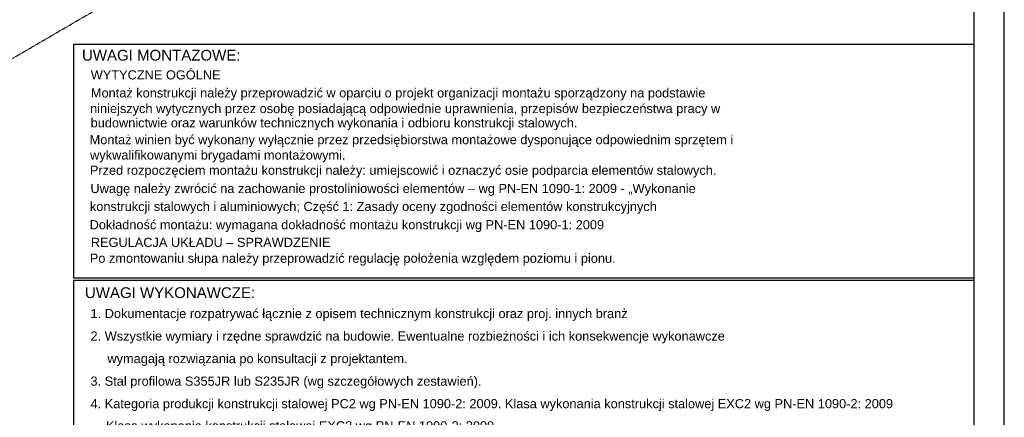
# Model space of a CAD drawing. Header units: millimetres. Extents: x 0 to 5940, y 0 to 4200.
# Tile 12 of 14: x 4299 to 5940, y 1578 to 2240. Entities that reach past the tile are written whole.
import ezdxf

# ---------------------------------------------------------------- set-up
doc = ezdxf.new("R2010")
doc.units = ezdxf.units.MM
doc.linetypes.add('DXK_LINE_DOT4', pattern=[0.9408, 0.4704, -0.4704])
doc.styles.add('Arial', font='ARIAL.TTF', dxfattribs={"height": 0.2})

# ---------------------------------------------------------------- blocks, each defined once
blk = doc.blocks.new('Unknown-3252056-1268')
at = {"color": 7, "linetype": 'Continuous'}
for p, q in [((5940, 0), (5940, 4200)), ((5890, 50), (5890, 4150))]:
    blk.add_line(p, q, dxfattribs=at)
blk = doc.blocks.new('Part-3252056-4015 - 1291')
at = {"color": 4, "linetype": 'DXK_LINE_DOT4'}
blk.add_line((2655.8, 1225.7), (5184.6, 2698.5), dxfattribs=at)
blk = doc.blocks.new('Unknown-3252056-5449')
at = {"color": 7, "linetype": 'Continuous'}
for p, q in [((5890, 1806.2), (4389.2, 1806.2)), ((4389.2, 1806.2), (4389.2, 1433)), ((5890, 1433), (5890, 1806.2)), ((4389.2, 1433), (5890, 1433))]:
    blk.add_line(p, q, dxfattribs=at)
at = {"color": 7, "linetype": 'Continuous', "style": 'Arial'}
for s, height, p in [('UWAGI WYKONAWCZE:', 17.917, (4408, 1776.9)), ('1. Dokumentacje rozpatrywać łącznie z opisem technicznym konstrukcji oraz proj. innych branż', 15.23, (4417.3, 1743.5)), ('2. Wszystkie wymiary i rzędne sprawdzić na budowie. Ewentualne rozbieżności i ich konsekwencje wykonawcze', 15.2297, (4417.3, 1706)), ('wymagają rozwiązania po konsultacji z projektantem.', 15.23, (4445.5, 1668.5)), ('3. Stal profilowa S355JR lub S235JR (wg szczegółowych zestawień).', 15.23, (4417.3, 1630.9)), ('4. Kategoria produkcji konstrukcji stalowej PC2 wg PN-EN 1090-2: 2009. Klasa wykonania konstrukcji stalowej EXC2 wg PN-EN 1090-2: 2009', 15.2297, (4417.3, 1593.4)), ('Klasa wykonania konstrukcji stalowej EXC2 wg PN-EN 1090-2: 2009', 15.23, (4443.1, 1556.5)), ('5. Kategoria korozyjności C3. Wymagana trwałość H>15 lat wg EN ISO 12944-5-2007.', 15.23, (4416.4, 1517.8)), ('- stopień czystości powierzchni  Sa2.5 wg. PN-EN ISO 8501:2008', 15.23, (4445.5, 1480.9)), ('6. Połączenia skręcane -  DIN931 kl. 8.8 i 10.9 oraz DIN6914 + DIN691 + DIN6916 klasy 10,9', 15.23, (4419.1, 1450.5))]:
    blk.add_text(s, height=height, dxfattribs=at).set_placement(p)
blk = doc.blocks.new('Unknown-3252056-5450')
at = {"color": 7, "linetype": 'Continuous'}
for p, q in [((5890, 2199.2), (4389.2, 2199.2)), ((4389.2, 2199.2), (4389.2, 1810.6)), ((5890, 1810.6), (5890, 2199.2)), ((4389.2, 1810.6), (5890, 1810.6))]:
    blk.add_line(p, q, dxfattribs=at)
at = {"color": 7, "linetype": 'Continuous', "style": 'Arial'}
for s, height, p in [('UWAGI MONTAZOWE:', 17.917, (4403.1, 2172.3)), ('WYTYCZNE OGÓLNE', 15.23, (4417.7, 2140.9)), ('Montaż konstrukcji należy przeprowadzić w oparciu o projekt organizacji montażu sporządzony na podstawie', 15.2297, (4417.9, 2110.9)), ('niniejszych wytycznych przez osobę posiadającą odpowiednie uprawnienia, przepisów bezpieczeństwa pracy w', 15.2297, (4416.6, 2084.9)), ('budownictwie oraz warunków technicznych wykonania i odbioru konstrukcji stalowych.', 15.23, (4417.5, 2061.1)), ('Montaż winien być wykonany wyłącznie przez przedsiębiorstwa montażowe dysponujące odpowiednim sprzętem i', 15.2297, (4415.8, 2033)), ('wykwalifikowanymi brygadami montażowymi.', 15.23, (4416.6, 2007.5)), ('Przed rozpoczęciem montażu konstrukcji należy: umiejscowić i oznaczyć osie podparcia elementów stalowych.', 15.2297, (4416.2, 1982.1)), ('Uwagę należy zwrócić na zachowanie prostoliniowości elementów – wg PN-EN 1090-1: 2009 - „Wykonanie', 15.23, (4417.2, 1951.7)), ('konstrukcji stalowych i aluminiowych; Część 1: Zasady oceny zgodności elementów konstrukcyjnych', 15.23, (4416.3, 1921.8)), ('Dokładność montażu: wymagana dokładność montażu konstrukcji wg PN-EN 1090-1: 2009', 15.23, (4415.8, 1891.4)), ('REGULACJA UKŁADU – SPRAWDZENIE', 15.23, (4417.8, 1862)), ('Po zmontowaniu słupa należy przeprowadzić regulację położenia względem poziomu i pionu.', 15.23, (4416.1, 1835.6))]:
    blk.add_text(s, height=height, dxfattribs=at).set_placement(p)

msp = doc.modelspace()

# ---------------------------------------------------------------- block references
for name in ['Unknown-3252056-1268', 'Part-3252056-4015 - 1291', 'Unknown-3252056-5450', 'Unknown-3252056-5449']:
    msp.add_blockref(name, (0, 0))

doc.saveas('drawing.dxf')
